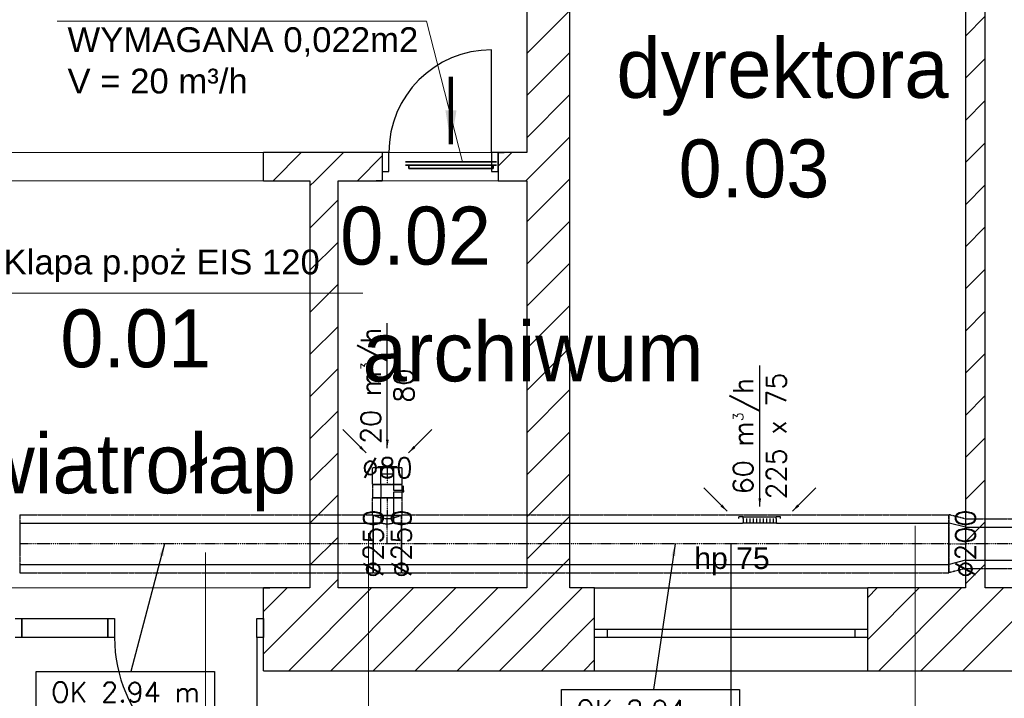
# Model space of a CAD drawing. Header units: millimetres. Extents: x -40063 to 512011, y 350190 to 687060.
# Tile 154 of 256: x 164229 to 170177, y 604731 to 608830. Entities that reach past the tile are written whole.
import ezdxf

# ---------------------------------------------------------------- set-up
doc = ezdxf.new("R2010")
doc.units = ezdxf.units.MM
doc.linetypes.add('DASHDOT', pattern=[1, 0.5, -0.25, 0, -0.25])
doc.linetypes.add('DASHED', pattern=[0.75, 0.5, -0.25])
doc.layers.get('0').update_dxf_attribs({"color": 8})
for name, color, linetype, lineweight in [('_IS_WM_OPIS', 7, 'Continuous', 9), ('FLUID-BILANSE', 150, 'Continuous', 18), ('FLUID-KK', 3, 'Continuous', 35)]:
    doc.layers.add(name, color=color, linetype=linetype, lineweight=lineweight)
for name, color, linetype in [('Elementy Modelu - Strefy', 8, 'Continuous'), ('FLUID-KK-50-ARRGR', 7, 'Continuous'), ('FLUID-W1', 7, 'Continuous'), ('FLUID-W1-120-ARRGR', 7, 'Continuous'), ('FLUID-W1-120-DIM', 7, 'Continuous'), ('FLUID-W1-120-INF', 7, 'Continuous'), ('FLUID-W1-INS', 7, 'Continuous'), ('FLUID-W1-SYM', 7, 'Continuous'), ('J_opis pomieszczeń', 8, 'Continuous'), ('Konstrukcja - Ściany zew', 8, 'Continuous'), ('X_ref', 8, 'Continuous')]:
    doc.layers.add(name, color=color, linetype=linetype)
doc.styles.add('ARIAL', font='Arial', dxfattribs={"height": 1})
doc.styles.add('FDBES', font='simplex.shx')
doc.styles.add('GENERATED_STYLE_1', font='arial.ttf')
doc.styles.add('GENERATED_STYLE_2', font='txt')
doc.styles.get("Standard").update_dxf_attribs({"font": 'arial.ttf'})
doc.dimstyles.new('FDBES', dxfattribs={"dimscale": 50, "dimtxt": 4, "dimasz": 2.5, "dimexe": 0.8, "dimexo": 2, "dimgap": 1, "dimtad": 1, "dimdsep": 46, "dimtxsty": 'FDBES', "dimcen": 2.5, "dimclrd": 4, "dimclre": 5, "dimadec": 0, "dimazin": 0, "dimtfac": 1, "dimtmove": 0, "dimatfit": 3, "dimfxl": 1, "dimarcsym": 0})

# ---------------------------------------------------------------- blocks, each defined once
blk = doc.blocks.new('*U3010')
at = {"color": 0, "linetype": 'ByBlock', "lineweight": -2}
for p, q in [((270, 0, 20), (-270, 0, 20)), ((250, 0), (-250, 0)), ((250, 0, -20), (-250, 0, -20)), ((250, 0, -20), (250, 0)), ((270, 0), (250, 0)), ((-250, 0), (-270, 0)), ((-250, 0, -20), (-250, 0))]:
    blk.add_line(p, q, dxfattribs=at)
at = {"linetype": 'Continuous', "lineweight": -3}
for p, q in [((270, 0, 20), (-270, 0, 20)), ((-270, 0, 20), (270, 0, 20))]:
    blk.add_line(p, q, dxfattribs=at)
blk = doc.blocks.new('*U14912')
at = {"color": 1, "linetype": 'Continuous', "lineweight": -2}
for p, q in [((-1630.5, 0), (-1630.5, 100)), ((1630.5, 100), (1630.5, 0)), ((-1630.5, -100), (-1630.5, 0)), ((1630.5, 0), (1630.5, -100))]:
    blk.add_line(p, q, dxfattribs=at)
at = {"color": 0, "linetype": 'ByBlock', "lineweight": -2}
for p, q in [((1630.5, 100), (-1630.5, 100)), ((1630.5, -100), (-1630.5, -100))]:
    blk.add_line(p, q, dxfattribs=at)
at = {"layer": 'FLUID-W1-INS', "color": 1, "linetype": 'DASHED', "lineweight": -3}
for p, q in [((-1630.5, 100), (-1630.5, 150)), ((1630.5, 150), (-1630.5, 150)), ((1630.5, 150), (1630.5, 100)), ((-1630.5, -132.3), (-1630.5, -100)), ((1630.5, -100), (1630.5, -150)), ((1630.5, -150), (-1612.8, -150))]:
    blk.add_line(p, q, dxfattribs=at)
at = {"layer": 'FLUID-W1-SYM', "color": 1, "linetype": 'DASHDOT', "lineweight": -3}
for q in [(1630.5, 0), (-1612.8, 0)]:
    blk.add_line((-1630.5, 0), q, dxfattribs=at)
blk = doc.blocks.new('*U14710')
at = {"color": 1, "linetype": 'Continuous', "lineweight": -2}
for p, q in [((-49.5, 0, -125), (-49.5, 0, -124.8)), ((-49.5, 0, 124.8), (-49.5, 0, 125)), ((49.5, 0, -99.8), (49.5, 0, -100)), ((49.5, 0, 100), (49.5, 0, 99.8)), ((49.5, 0, 100), (49.5, 0, 100))]:
    blk.add_line(p, q, dxfattribs=at)
at = {"color": 0, "linetype": 'ByBlock', "lineweight": -2}
for p, q in [((49.5, 0, 100), (-49.5, 0, 125)), ((49.5, 0, -100), (-49.5, 0, -125))]:
    blk.add_line(p, q, dxfattribs=at)
at = {"layer": 'FLUID-W1-INS', "color": 1, "linetype": 'DASHED', "lineweight": -3}
for p, q in [((-49.5, 0, 174.7), (-49.5, 0, 174.9)), ((-49.5, 0, -175), (-49.5, 0, -174.7)), ((-49.5, 0, -174.7), (-49.5, 0, -125)), ((-49.5, 0, -124.8), (-49.5, 0, 124.8)), ((-49.5, 0, 125), (-49.5, 0, 174.7)), ((49.5, 0, 150), (-49.5, 0, 175)), ((49.5, 0, -150), (-49.5, 0, -175)), ((49.5, 0, 149.8), (49.5, 0, 100)), ((49.5, 0, 99.8), (49.5, 0, -99.8)), ((49.5, 0, -100), (49.5, 0, -149.8)), ((49.5, 0, -149.8), (49.5, 0, -150)), ((49.5, 0, 150), (49.5, 0, 149.8))]:
    blk.add_line(p, q, dxfattribs=at)
at = {"layer": 'FLUID-W1-SYM', "color": 1, "linetype": 'DASHDOT', "lineweight": -3}
blk.add_line((-49.5, 0), (49.5, 0), dxfattribs=at)
blk = doc.blocks.new('*U14709')
at = {"color": 1, "linetype": 'Continuous', "lineweight": -2}
for p, q in [((-1654, 0), (-1654, 125)), ((1654, 125), (1654, 0)), ((-1654, -125), (-1654, 0)), ((1654, 0), (1654, -125))]:
    blk.add_line(p, q, dxfattribs=at)
at = {"color": 0, "linetype": 'ByBlock', "lineweight": -2}
for p, q in [((-615.9, 125), (-1654, 125)), ((1654, 125), (-405.9, 125)), ((1654, -125), (-1654, -125))]:
    blk.add_line(p, q, dxfattribs=at)
at = {"layer": 'FLUID-W1-INS', "color": 1, "linetype": 'DASHED', "lineweight": -3}
for p, q in [((-1654, 125), (-1654, 175)), ((1649.2, 175), (-1654, 175)), ((1654, 175), (1654, 125)), ((-1654, -175), (-1654, -125)), ((1654, -175), (-1654, -175)), ((1654, -125), (1654, -175))]:
    blk.add_line(p, q, dxfattribs=at)
at = {"layer": 'FLUID-W1-SYM', "color": 1, "linetype": 'DASHDOT', "lineweight": -3}
for p in [(-1654, 0), (1649.2, 0)]:
    blk.add_line(p, (1654, 0), dxfattribs=at)
blk = doc.blocks.new('*U14466')
at = {"color": 0, "linetype": 'ByBlock', "lineweight": -2}
for p, q in [((-105, 4.2), (-105, 0)), ((-105, 0), (105, 0)), ((-100, -28), (-100, 0)), ((-80, -28), (-80, 0)), ((-60, -28), (-60, 0)), ((-40, -28), (-40, 0)), ((-20, -28), (-20, 0)), ((0, -28), (0, 0)), ((20, -28), (20, 0)), ((40, -28), (40, 0)), ((60, -28), (60, 0)), ((80, -28), (80, 0)), ((100, -28), (100, 0)), ((-126, -28), (-126, -36.5)), ((-126, -36.5), (-100, -36.5)), ((-100, -28), (-100, -34.5)), ((-100, -34.5), (-100, -36.5)), ((-100, -34.5), (100, -34.5)), ((100, -28), (100, -34.5)), ((100, -34.5), (100, -36.5)), ((100, -36.5), (126, -36.5)), ((126, -28), (126, -36.5))]:
    blk.add_line(p, q, dxfattribs=at)
blk = doc.blocks.new('*U14597')
at = {"color": 0, "linetype": 'ByBlock', "lineweight": -2}
for p, q in [((-85, 125), (-40, 125)), ((-40, 125), (-40, 170)), ((40, 170), (40, 125)), ((40, 125), (85, 125)), ((85, -125), (-85, -125))]:
    blk.add_line(p, q, dxfattribs=at)
at = {"color": 1, "linetype": 'Continuous', "lineweight": -3}
blk.add_open_spline([(-40, 125), (-40, 125), (-39.9, 125), (-39.7, 124.9), (-39.5, 124.8), (-39, 124.7), (-38.7, 124.6), (-37.9, 124.3), (-37.4, 124.2), (-36.4, 123.9), (-35.8, 123.7), (-34.6, 123.4), (-33.9, 123.2), (-32.4, 122.8), (-31.7, 122.6), (-30, 122.2), (-29.2, 122), (-27.4, 121.6), (-26.5, 121.3), (-24.5, 120.9), (-23.4, 120.7), (-21.3, 120.3), (-20.1, 120.1), (-17.8, 119.8), (-16.6, 119.6), (-14.1, 119.3), (-12.9, 119.1), (-10.3, 118.9), (-9, 118.8), (-6.4, 118.6), (-5.1, 118.5), (-2.6, 118.4), (-1.3, 118.4), (1.3, 118.4), (2.6, 118.4), (5.1, 118.5), (6.4, 118.6), (9, 118.8), (10.3, 118.9), (12.9, 119.1), (14.1, 119.3), (16.6, 119.6), (17.8, 119.8), (20.1, 120.1), (21.3, 120.3), (23.4, 120.7), (24.5, 120.9), (26.5, 121.3), (27.4, 121.6), (29.2, 122), (30, 122.2), (31.7, 122.6), (32.4, 122.8), (33.9, 123.2), (34.6, 123.4), (35.8, 123.7), (36.4, 123.9), (37.4, 124.2), (37.9, 124.3), (38.7, 124.6), (39, 124.7), (39.5, 124.8), (39.7, 124.9), (39.9, 125), (40, 125), (40, 125)], degree=3, knots=[60.734187, 60.734187, 60.734187, 60.734187, 64.529333, 64.529333, 68.324478, 68.324478, 72.119624, 72.119624, 75.914769, 75.914769, 79.709914, 79.709914, 83.50506, 83.50506, 87.300205, 87.300205, 91.095351, 91.095351, 94.891979, 94.891979, 98.688607, 98.688607, 102.485235, 102.485235, 106.281863, 106.281863, 110.078491, 110.078491, 113.875119, 113.875119, 117.671746, 117.671746, 121.468374, 121.468374, 125.265002, 125.265002, 129.06163, 129.06163, 132.858258, 132.858258, 136.654886, 136.654886, 140.451514, 140.451514, 144.248142, 144.248142, 148.04477, 148.04477, 151.841398, 151.841398, 155.636543, 155.636543, 159.431689, 159.431689, 163.226834, 163.226834, 167.02198, 167.02198, 170.817125, 170.817125, 174.612271, 174.612271, 178.407416, 178.407416, 182.202562, 182.202562, 182.202562, 182.202562], dxfattribs=at)
at = {"layer": 'FLUID-W1-INS', "color": 1, "linetype": 'DASHED', "lineweight": -3}
for p, q in [((-85, -175), (-85, 175)), ((-79.8, 170), (79.8, 170)), ((85, 175), (85, -175)), ((-85, 0), (-85.2, 0)), ((85, -175), (-85, -175))]:
    blk.add_line(p, q, dxfattribs=at)
blk.add_open_spline([(-79.8, 170), (-79.6, 169.9), (-79.4, 169.8), (-78.1, 169.2), (-77, 168.7), (-74.6, 167.6), (-73.3, 167), (-70.6, 165.9), (-69.2, 165.3), (-66.3, 164.1), (-64.8, 163.5), (-61.6, 162.2), (-60, 161.6), (-56.6, 160.4), (-54.9, 159.8), (-51.5, 158.7), (-49.7, 158.1), (-46.3, 157.1), (-44.6, 156.6), (-41, 155.6), (-39.1, 155.1), (-35.3, 154.2), (-33.3, 153.7), (-29.3, 152.9), (-27.2, 152.5), (-23.1, 151.8), (-21, 151.5), (-16.8, 151), (-14.6, 150.8), (-10.4, 150.4), (-8.3, 150.3), (-4.1, 150.1), (-2, 150.1), (2, 150.1), (4.1, 150.1), (8.3, 150.3), (10.4, 150.4), (14.6, 150.8), (16.8, 151), (21, 151.5), (23.1, 151.8), (27.2, 152.5), (29.3, 152.9), (33.3, 153.7), (35.3, 154.2), (39.1, 155.1), (41, 155.6), (44.6, 156.6), (46.3, 157.1), (49.7, 158.1), (51.5, 158.7), (54.9, 159.8), (56.6, 160.4), (60, 161.6), (61.6, 162.2), (64.8, 163.5), (66.3, 164.1), (69.2, 165.3), (70.6, 165.9), (73.3, 167), (74.6, 167.6), (77, 168.7), (78.1, 169.2), (79.4, 169.8), (79.6, 169.9), (79.8, 170)], degree=3, knots=[4.85072, 4.85072, 4.85072, 4.85072, 6.42203, 6.42203, 12.84406, 12.84406, 19.266091, 19.266091, 25.688121, 25.688121, 32.110151, 32.110151, 38.532181, 38.532181, 44.954211, 44.954211, 51.376241, 51.376241, 57.471083, 57.471083, 63.565926, 63.565926, 69.660768, 69.660768, 75.75561, 75.75561, 81.850452, 81.850452, 87.945294, 87.945294, 94.040136, 94.040136, 100.134978, 100.134978, 106.22982, 106.22982, 112.324662, 112.324662, 118.419504, 118.419504, 124.514346, 124.514346, 130.609189, 130.609189, 136.704031, 136.704031, 142.798873, 142.798873, 148.893715, 148.893715, 155.315745, 155.315745, 161.737775, 161.737775, 168.159805, 168.159805, 174.581836, 174.581836, 181.003866, 181.003866, 187.425896, 187.425896, 193.847926, 193.847926, 195.419236, 195.419236, 195.419236, 195.419236], dxfattribs=at)
at = {"layer": 'FLUID-W1-SYM', "color": 1, "linetype": 'DASHDOT', "lineweight": -3}
for p, q in [((0, 0), (0, 170)), ((-85, 0), (85, 0)), ((84.8, 0), (85, 0))]:
    blk.add_line(p, q, dxfattribs=at)
blk = doc.blocks.new('*U15205')
at = {"color": 0, "linetype": 'ByBlock', "lineweight": -2}
for p, q in [((1068, 125), (-1068, 125)), ((1068, -125), (-1068, -125))]:
    blk.add_line(p, q, dxfattribs=at)
at = {"layer": 'FLUID-W1-INS', "color": 1, "linetype": 'DASHED', "lineweight": -3}
for p, q in [((-1068, 0), (-1068, 175)), ((1068, 175), (-1068, 175)), ((1068, 175), (1068, 0)), ((-1068, -175), (-1068, 0)), ((1068, 0), (1068, -175)), ((1068, -175), (-1068, -175))]:
    blk.add_line(p, q, dxfattribs=at)
at = {"layer": 'FLUID-W1-SYM', "color": 1, "linetype": 'DASHDOT', "lineweight": -3}
for q in [(1068, 0), (-1062.8, 0)]:
    blk.add_line((-1068, 0), q, dxfattribs=at)
blk = doc.blocks.new('*U14706')
at = {"color": 1, "linetype": 'Continuous', "lineweight": -2}
for p, q in [((-54, 40), (-54, 0)), ((-54, 0), (-54, -40)), ((54, 0), (54, 40)), ((54, -40), (54, 0))]:
    blk.add_line(p, q, dxfattribs=at)
at = {"color": 0, "linetype": 'ByBlock', "lineweight": -2}
for p, q in [((54, 40), (-54, 40)), ((54, -40), (-54, -40))]:
    blk.add_line(p, q, dxfattribs=at)
at = {"layer": 'FLUID-W1-INS', "color": 1, "linetype": 'DASHED', "lineweight": -3}
for p, q in [((-54, 90), (-54, 40)), ((49, 90), (-54, 90)), ((54, 40), (54, 79.8)), ((-54, -40), (-54, -90)), ((54, -79.8), (54, -40)), ((49, -90), (-54, -90))]:
    blk.add_line(p, q, dxfattribs=at)
at = {"layer": 'FLUID-W1-SYM', "color": 1, "linetype": 'DASHDOT', "lineweight": -3}
for p, q in [((-54, 0), (49, 0)), ((49, 0), (54, 0))]:
    blk.add_line(p, q, dxfattribs=at)
blk = doc.blocks.new('*U14490')
at = {"color": 0, "linetype": 'ByBlock', "lineweight": -2}
for p, q in [((40, 0, -40), (-40, 0, -40)), ((-40, 0, 40), (-4, 0, 40)), ((-8.5, 0, 98), (-2.8, 0, 98)), ((-4, 0, 99.6), (4, 0, 99.6)), ((-4, 0, 40), (-4, 0, 99.6)), ((4, 0, 90), (-4, 0, 90)), ((-2.8, 0, 98), (31.1, 0, 98)), ((4, 0, 99.6), (4, 0, 40)), ((4, 0, 40), (40, 0, 40))]:
    blk.add_line(p, q, dxfattribs=at)
at = {"layer": 'FLUID-W1-INS', "color": 1, "linetype": 'DASHED', "lineweight": -3}
for p, q in [((40, 0, -90), (-40, 0, -90)), ((-40, 0, 90), (-20, 0, 90)), ((-40, 0, -90), (-40, 0, 90)), ((-20, 0, 90), (-4, 0, 90)), ((4, 0, 90), (20, 0, 90)), ((20, 0, 90), (40, 0, 90)), ((40, 0, 90), (40, 0, -90))]:
    blk.add_line(p, q, dxfattribs=at)
blk = doc.blocks.new('*U14424')
at = {"color": 1, "linetype": 'Continuous', "lineweight": -2}
for p, q in [((-50, 40), (-50, 0)), ((-50, 0), (-50, -40)), ((50, 0), (50, 40)), ((50, -40), (50, 0))]:
    blk.add_line(p, q, dxfattribs=at)
at = {"color": 0, "linetype": 'ByBlock', "lineweight": -2}
for p, q in [((50, 40), (-50, 40)), ((50, -40), (-50, -40))]:
    blk.add_line(p, q, dxfattribs=at)
at = {"layer": 'FLUID-W1-INS', "color": 1, "linetype": 'DASHED', "lineweight": -3}
for p, q in [((-50, 90), (-50, 40)), ((50, 90), (-50, 90)), ((50, 40), (50, 90)), ((-50, -40), (-50, -90)), ((50, -90), (50, -40)), ((50, -90), (-50, -90))]:
    blk.add_line(p, q, dxfattribs=at)
at = {"layer": 'FLUID-W1-SYM', "color": 1, "linetype": 'DASHDOT', "lineweight": -3}
blk.add_line((-50, 0), (50, 0), dxfattribs=at)
blk = doc.blocks.new('*U14607')
at = {"color": 0, "linetype": 'ByBlock', "lineweight": -2}
for p, q in [((57.5, 0, 7), (-57.5, 0, 7)), ((-57.5, 0, 7), (-57.5, 0, 0)), ((-40, 0, -35), (40, 0, -35)), ((-40, 0, 0), (-40, 0, -35)), ((40, 0, -35), (40, 0, 0)), ((57.5, 0, 0), (57.5, 0, 7))]:
    blk.add_line(p, q, dxfattribs=at)
at = {"color": 0, "linetype": 'ByBlock', "lineweight": -2, "extrusion": (-1.2324e-64, -1, 1.64346e-32)}
blk.add_ellipse((0, 0, 7), major_axis=(-35, 0), ratio=0.085714, start_param=3.141593, end_param=4.712389, dxfattribs=at)
at = {"color": 0, "linetype": 'ByBlock', "lineweight": -2}
blk.add_open_spline([(-35, 0, 7), (-35, 0, 7), (-35, 0, 7.1), (-34.9, 0, 7.3), (-34.7, 0, 7.4), (-34.5, 0, 7.5), (-34.2, 0, 7.7), (-33.8, 0, 7.8), (-33.4, 0, 7.9), (-32.9, 0, 8), (-32.3, 0, 8.2), (-31.7, 0, 8.3), (-31, 0, 8.4), (-30.3, 0, 8.5), (-29.5, 0, 8.6), (-28.7, 0, 8.7), (-27.8, 0, 8.8), (-26.8, 0, 8.9), (-25.8, 0, 9), (-24.7, 0, 9.1), (-23.6, 0, 9.2), (-22.5, 0, 9.3), (-21.3, 0, 9.4), (-20.1, 0, 9.5), (-18.8, 0, 9.5), (-17.5, 0, 9.6), (-16.2, 0, 9.7), (-14.8, 0, 9.7), (-13.4, 0, 9.8), (-12, 0, 9.8), (-10.5, 0, 9.9), (-9.1, 0, 9.9), (-7.6, 0, 9.9), (-6.1, 0, 10), (-4.6, 0, 10), (-3, 0, 10), (-1.5, 0, 10), (-0.5, 0, 10), (0, 0, 10)], degree=3, knots=[0, 0, 0, 0, 0.135006, 0.29976, 0.510546, 0.776796, 1.100959, 1.485647, 1.931272, 2.437425, 3.003955, 3.630805, 4.316191, 5.059401, 5.8598, 6.714843, 7.623929, 8.585363, 9.597018, 10.65741, 11.76409, 12.915325, 14.109065, 15.342925, 16.614511, 17.921963, 19.262288, 20.63317, 22.031626, 23.455737, 24.902148, 26.368926, 27.852653, 29.350427, 30.859831, 32.377968, 33.901431, 35.428288, 35.428288, 35.428288, 35.428288], dxfattribs=at)
blk = doc.blocks.new('fdgdfg')
at = {"layer": 'Elementy Modelu - Strefy', "linetype": 'Continuous', "lineweight": 0}
for p, q in [((-176390.3, 451639.9), (-176390.3, 454079.9)), ((-176130.3, 449009.9), (-176130.3, 453819.9)), ((-173740.3, 453819.9), (-173740.3, 449009.9)), ((-173620.3, 449009.9), (-173620.3, 453819.9)), ((-180860.3, 451639.9), (-176390.3, 451639.9)), ((-179710.3, 451469.9), (-177700.3, 451469.9)), ((-177700.3, 451469.9), (-177700.3, 449009.9)), ((-177530.3, 449009.9), (-177530.3, 451469.9)), ((-177530.3, 451469.9), (-176390.3, 451469.9)), ((-176390.3, 451469.9), (-176390.3, 449009.9)), ((-177700.3, 449009.9), (-179710.3, 449009.9)), ((-176390.3, 449009.9), (-177530.3, 449009.9)), ((-173740.3, 449009.9), (-176130.3, 449009.9)), ((-170890.3, 449009.9), (-173620.3, 449009.9))]:
    blk.add_line(p, q, dxfattribs=at)
at = {"layer": 'Konstrukcja - Ściany zew', "linetype": 'Continuous'}
for p, q in [((-173740.3, 453819.9), (-173740.3, 449009.9)), ((-173620.3, 449009.9), (-173620.3, 453819.9)), ((-176390.3, 453047.1), (-176390.3, 451639.9)), ((-176130.3, 449009.9), (-176130.3, 453047.1)), ((-176390.3, 452238.7), (-176130.3, 452498.7)), ((-173740.3, 452343.1), (-173620.3, 452463.1)), ((-176603.2, 451639.9), (-176603.2, 452259.9)), ((-176390.3, 451984.1), (-176130.3, 452244.1)), ((-173740.3, 452088.6), (-173620.3, 452208.6)), ((-176390.3, 451729.6), (-176130.3, 451989.6)), ((-173740.3, 451834), (-173620.3, 451954)), ((-176390.3, 451475), (-176130.3, 451735)), ((-173740.3, 451579.4), (-173620.3, 451699.4)), ((-177263.2, 451639.9), (-177980.3, 451639.9)), ((-177980.3, 451469.9), (-177980.3, 451639.9)), ((-177922.8, 451469.9), (-177752.8, 451639.9)), ((-177668.2, 451469.9), (-177498.2, 451639.9)), ((-177413.6, 451469.9), (-177263.2, 451620.3)), ((-177263.2, 451639.9), (-177300.2, 451639.9)), ((-177263.2, 451639.9), (-177300.2, 451639.9)), ((-177263.2, 451639.9), (-177263.2, 451524.9)), ((-177223.2, 451639.9), (-177263.2, 451639.9)), ((-177263.2, 451639.9), (-177263.2, 451524.9)), ((-177263.2, 451639.9), (-177263.2, 451524.9)), ((-177223.2, 451524.9), (-177223.2, 451639.9)), ((-176563.2, 451639.9), (-176603.2, 451639.9)), ((-176603.2, 451639.9), (-176603.2, 451524.9)), ((-176563.2, 451556.7), (-176480, 451639.9)), ((-176563.2, 451639.9), (-176526.2, 451639.9)), ((-176563.2, 451639.9), (-176563.2, 451524.9)), ((-176390.3, 451639.9), (-176563.2, 451639.9)), ((-176563.2, 451524.9), (-176563.2, 451639.9)), ((-176563.2, 451639.9), (-176563.2, 451524.9)), ((-176563.2, 451639.9), (-176526.2, 451639.9)), ((-177980.3, 451469.9), (-177700.3, 451469.9)), ((-177700.3, 451437.8), (-177668.2, 451469.9)), ((-177700.3, 451469.9), (-177700.3, 449009.9)), ((-177530.3, 449009.9), (-177530.3, 451469.9)), ((-177530.3, 451469.9), (-177263.2, 451469.9)), ((-177263.2, 451469.9), (-177300.2, 451469.9)), ((-177263.2, 451469.9), (-177300.2, 451469.9)), ((-177263.2, 451524.9), (-177263.2, 451469.9)), ((-177263.2, 451524.9), (-177223.2, 451524.9)), ((-177263.2, 451524.9), (-177263.2, 451469.9)), ((-176603.2, 451524.9), (-176563.2, 451524.9)), ((-176563.2, 451524.9), (-176563.2, 451469.9)), ((-176563.2, 451524.9), (-176563.2, 451469.9)), ((-176563.2, 451469.9), (-176526.2, 451469.9)), ((-176563.2, 451469.9), (-176390.3, 451469.9)), ((-176563.2, 451469.9), (-176526.2, 451469.9)), ((-176395.4, 451469.9), (-176390.3, 451475)), ((-176390.3, 451220.5), (-176130.3, 451480.5)), ((-176390.3, 451469.9), (-176390.3, 449009.9)), ((-173740.3, 451324.9), (-173620.3, 451444.9)), ((-177700.3, 451183.3), (-177530.3, 451353.3)), ((-176390.3, 450965.9), (-176130.3, 451225.9)), ((-173740.3, 451070.3), (-173620.3, 451190.3)), ((-177700.3, 450928.7), (-177530.3, 451098.7)), ((-176390.3, 450711.3), (-176130.3, 450971.3)), ((-173740.3, 450815.8), (-173620.3, 450935.8)), ((-177700.3, 450674.1), (-177530.3, 450844.1)), ((-176390.3, 450456.8), (-176130.3, 450716.8)), ((-173740.3, 450561.2), (-173620.3, 450681.2)), ((-177700.3, 450419.6), (-177530.3, 450589.6)), ((-176390.3, 450202.2), (-176130.3, 450462.2)), ((-173740.3, 450306.6), (-173620.3, 450426.6)), ((-177700.3, 450165), (-177530.3, 450335)), ((-176390.3, 449947.7), (-176130.3, 450207.7)), ((-173740.3, 450052.1), (-173620.3, 450172.1)), ((-177700.3, 449910.5), (-177530.3, 450080.5)), ((-176390.3, 449693.1), (-176130.3, 449953.1)), ((-173740.3, 449797.5), (-173620.3, 449917.5)), ((-177700.3, 449655.9), (-177530.3, 449825.9)), ((-176390.3, 449438.6), (-176130.3, 449698.6)), ((-173740.3, 449543), (-173620.3, 449663)), ((-177700.3, 449401.3), (-177530.3, 449571.3)), ((-176390.3, 449184), (-176130.3, 449444)), ((-173740.3, 449288.4), (-173620.3, 449408.4)), ((-177700.3, 449146.8), (-177530.3, 449316.8)), ((-175155.3, 447870), (-175155.3, 449278.1)), ((-176309.8, 449009.9), (-176130.3, 449189.4)), ((-173740.3, 449033.9), (-173620.3, 449153.9)), ((-177582.6, 449009.9), (-177530.3, 449062.2)), ((-177980.3, 448866.8), (-177837.2, 449009.9)), ((-177980.3, 448612.2), (-177582.6, 449009.9)), ((-177980.3, 449009.9), (-177943.3, 449009.9)), ((-177980.3, 448824.9), (-177980.3, 449009.9)), ((-177700.3, 449009.9), (-177980.3, 449009.9)), ((-177980.3, 448824.9), (-177980.3, 449009.9)), ((-177980.3, 449009.9), (-177943.3, 449009.9)), ((-177828, 448509.9), (-177328, 449009.9)), ((-177573.5, 448509.9), (-177073.5, 449009.9)), ((-176390.3, 449009.9), (-177530.3, 449009.9)), ((-177318.9, 448509.9), (-176818.9, 449009.9)), ((-177064.4, 448509.9), (-176564.4, 449009.9)), ((-176809.8, 448509.9), (-176309.8, 449009.9)), ((-176555.3, 448509.9), (-176055.3, 449009.9)), ((-175980.3, 449009.9), (-176130.3, 449009.9)), ((-175980.3, 448759.9), (-175980.3, 449009.9)), ((-175980.3, 449009.9), (-174330.3, 449009.9)), ((-174330.3, 448953), (-174273.3, 449009.9)), ((-174330.3, 448698.4), (-174018.8, 449009.9)), ((-174330.3, 448759.9), (-174330.3, 449009.9)), ((-173740.3, 449009.9), (-174330.3, 449009.9)), ((-174264.2, 448509.9), (-173764.2, 449009.9)), ((-174009.7, 448509.9), (-173509.7, 449009.9)), ((-173755.1, 448509.9), (-173255.1, 449009.9)), ((-173160.3, 449009.9), (-173620.3, 449009.9)), ((-179480.3, 448824.9), (-179440.3, 448824.9)), ((-179440.3, 448824.9), (-178920.3, 448824.9)), ((-179440.3, 448709.9), (-179440.3, 448824.9)), ((-179440.3, 448824.9), (-179440.3, 448709.9)), ((-178920.3, 448824.9), (-178920.3, 448709.9)), ((-178920.3, 448824.9), (-178880.3, 448824.9)), ((-178920.3, 448709.9), (-178920.3, 448824.9)), ((-178880.3, 448824.9), (-178880.3, 448709.9)), ((-178020.3, 448709.9), (-178020.3, 448824.9)), ((-178020.3, 448824.9), (-177980.3, 448824.9)), ((-177980.3, 448709.9), (-177980.3, 448824.9)), ((-177980.3, 448824.9), (-177980.3, 448709.9)), ((-177980.3, 448709.9), (-177980.3, 448824.9)), ((-176300.7, 448509.9), (-175980.3, 448830.3)), ((-175980.3, 448709.9), (-175980.3, 448759.9)), ((-175980.3, 448759.9), (-175905.3, 448759.9)), ((-175980.3, 448709.9), (-175980.3, 448759.9)), ((-175905.3, 448759.9), (-175905.3, 448709.9)), ((-175905.3, 448759.9), (-174405.3, 448759.9)), ((-174405.3, 448709.9), (-174405.3, 448759.9)), ((-174405.3, 448759.9), (-174330.3, 448759.9)), ((-174330.3, 448709.9), (-174330.3, 448759.9)), ((-174330.3, 448709.9), (-174330.3, 448759.9)), ((-179440.3, 448709.9), (-179480.3, 448709.9)), ((-178920.3, 448709.9), (-179440.3, 448709.9)), ((-178880.3, 448709.9), (-178920.3, 448709.9)), ((-177980.3, 448709.9), (-178020.3, 448709.9)), ((-178020.3, 448709.9), (-178020.3, 447849.9)), ((-177980.3, 448509.9), (-177980.3, 448709.9)), ((-177980.3, 448509.9), (-177980.3, 448709.9)), ((-177980.3, 448509.9), (-177980.3, 448709.9)), ((-175980.3, 448509.9), (-175980.3, 448709.9)), ((-175905.3, 448709.9), (-175980.3, 448709.9)), ((-174405.3, 448709.9), (-175905.3, 448709.9)), ((-174330.3, 448709.9), (-174405.3, 448709.9)), ((-174330.3, 448509.9), (-174330.3, 448709.9)), ((-176046.1, 448509.9), (-175980.3, 448575.8)), ((-177980.3, 448509.9), (-177943.3, 448509.9)), ((-177980.3, 448509.9), (-175980.3, 448509.9)), ((-177980.3, 448509.9), (-177943.3, 448509.9)), ((-175980.3, 448509.9), (-174330.3, 448509.9)), ((-174330.3, 448509.9), (-173160.3, 448509.9))]:
    blk.add_line(p, q, dxfattribs=at)
for centre, radius, start, end in [((-176603.2, 451639.9), 620, 90, 180), ((-178020.3, 448709.9), 860, 180, 270)]:
    blk.add_arc(centre, radius, start, end, dxfattribs=at)
at = {"layer": 'Elementy Modelu - Strefy', "lineweight": 13, "style": 'GENERATED_STYLE_2'}
for s, p in [('0.03', (-175473.2, 451369)), ('0.02', (-177517.3, 450963.1)), ('0.01', (-179207.7, 450342.6))]:
    blk.add_text(s, height=350, dxfattribs=at).set_placement(p)
at = {"layer": 'J_opis pomieszczeń', "linetype": 'Continuous', "style": 'GENERATED_STYLE_2'}
for s, p in [('dyrektora', (-175848.5, 451970.1)), ('archiwum', (-177382.2, 450257.6)), ('wiatrołap', (-179710.3, 449581.2))]:
    blk.add_text(s, height=359.99, dxfattribs=at).set_placement(p)
at = {"layer": 'Konstrukcja - Ściany zew', "insert": (-175377.5, 449085), "char_height": 130, "attachment_point": 7, "style": 'GENERATED_STYLE_1'}
blk.add_mtext('{hp 75}', dxfattribs=at)
blk = doc.blocks.new('*U3011')
at = {"insert": (-200, 0), "char_height": 50, "attachment_point": 5, "style": 'FDBES'}
blk.add_mtext('\\P ', dxfattribs=at)
blk.add_leader([(0, 0), (-400, 0)], dimstyle='FDBES', override={"dimscale": 80, "dimtxt": 2.5, "dimasz": 2.5, "dimgap": 0.625, "dimtad": 1, "dimtxsty": 'Standard', "dimclrd": 256, "dimlwd": 65534})
blk = doc.blocks.new('*U3806')
at = {"color": 7, "insert": (0, -425.7), "char_height": 120, "attachment_point": 5, "rotation": 270, "style": 'FDBES'}
blk.add_mtext('60 m{\\A2;\\H0.5x;3}/h\\P225 x 75', dxfattribs=at)
at = {"color": 7}
blk.add_leader([(0, 0), (0, -851.4)], dimstyle='FDBES', override={"dimscale": 20, "dimclrd": 7}, dxfattribs=at)
blk = doc.blocks.new('*U3807')
at = {"color": 7}
blk.add_leader([(0, 0), (141.4, -141.4)], dimstyle='FDBES', override={"dimscale": 20, "dimclrd": 7}, dxfattribs=at)
blk = doc.blocks.new('*U3808')
at = {"color": 7}
blk.add_leader([(0, 0), (-141.4, -141.4)], dimstyle='FDBES', override={"dimscale": 20, "dimclrd": 7}, dxfattribs=at)
blk = doc.blocks.new('*U3881')
at = {"color": 7, "insert": (0, -377.1), "char_height": 120, "attachment_point": 5, "rotation": 270, "style": 'FDBES'}
blk.add_mtext('20 m{\\A2;\\H0.5x;3}/h\\P80', dxfattribs=at)
at = {"color": 7}
blk.add_leader([(0, 0), (0, -754.3)], dimstyle='FDBES', override={"dimscale": 20, "dimclrd": 7}, dxfattribs=at)
blk = doc.blocks.new('*U3882')
at = {"color": 7}
blk.add_leader([(0, 0), (141.4, -141.4)], dimstyle='FDBES', override={"dimscale": 20, "dimclrd": 7}, dxfattribs=at)
blk = doc.blocks.new('*U3883')
at = {"color": 7}
blk.add_leader([(0, 0), (-141.4, -141.4)], dimstyle='FDBES', override={"dimscale": 20, "dimclrd": 7}, dxfattribs=at)
blk = doc.blocks.new('*U14369')
at = {"color": 7, "lineweight": -2}
blk.add_lwpolyline([(-687.5, -880.5), (389.1, -880.5), (389.1, -1128.5), (-687.5, -1128.5)], close=True, dxfattribs=at)
at = {"color": 7, "insert": (-149.2, -1004.5), "char_height": 120, "attachment_point": 5, "line_spacing_factor": 1.1, "style": 'FDBES'}
blk.add_mtext('OK 2.94 m', dxfattribs=at)
at = {"color": 7}
blk.add_leader([(0, 0), (-130.8, -880.5)], dimstyle='FDBES', override={"dimscale": 30, "dimclrd": 7, "dimclre": 7}, dxfattribs=at)
blk = doc.blocks.new('*U14370')
at = {"color": 7, "lineweight": -2}
blk.add_lwpolyline([(-774.6, -772.4), (302, -772.4), (302, -1020.4), (-774.6, -1020.4)], close=True, dxfattribs=at)
at = {"color": 7, "insert": (-236.3, -896.4), "char_height": 120, "attachment_point": 5, "line_spacing_factor": 1.1, "style": 'FDBES'}
blk.add_mtext('OK 2.94 m', dxfattribs=at)
at = {"color": 7}
blk.add_leader([(0, 0), (-203.6, -772.4)], dimstyle='FDBES', override={"dimscale": 30, "dimclrd": 7, "dimclre": 7}, dxfattribs=at)
blk = doc.blocks.new('*U14371')
at = {"color": 7, "lineweight": -2}
blk.add_lwpolyline([(496.3, 989.5), (1572.9, 989.5), (1572.9, 741.5), (496.3, 741.5)], close=True, dxfattribs=at)
at = {"color": 7, "insert": (1034.6, 865.5), "char_height": 120, "attachment_point": 5, "line_spacing_factor": 1.1, "style": 'FDBES'}
blk.add_mtext('OK 2.94 m', dxfattribs=at)
at = {"color": 7}
blk.add_leader([(0, 0), (886.4, 741.5)], dimstyle='FDBES', override={"dimscale": 30, "dimclrd": 7, "dimclre": 7}, dxfattribs=at)

msp = doc.modelspace()

# ---------------------------------------------------------------- linework, layer by layer
at = {"layer": '_IS_WM_OPIS', "color": 6}
msp.add_lwpolyline([(164456.25264, 608821.02458), (166687.2015, 608821.02458)], dxfattribs=at)
at = {"layer": '_IS_WM_OPIS', "color": 7}
msp.add_lwpolyline([(166687.2015, 608821.02458), (166904.1733, 607971.6492)], dxfattribs=at)
at = {"layer": '_IS_WM_OPIS', "color": 1}
msp.add_lwpolyline([(164070.36799, 607178.0883), (166301.31685, 607178.0883)], dxfattribs=at)
at = {"layer": 'FLUID-BILANSE'}
for p, q in [((169638.22545, 605772.74274), (169638.22545, 601773.37483)), ((166336.42032, 605728.565), (166336.42032, 603329.19709)), ((165351.91034, 605612.28275), (165351.91034, 601762.91484))]:
    msp.add_line(p, q, dxfattribs=at)

# ---------------------------------------------------------------- block references
at = {"layer": 'FLUID-KK', "linetype": 'Continuous', "extrusion": (4.65366e-15, 1, 6.12323e-17), "xscale": 1.016, "yscale": 1.016, "zscale": 1.016, "rotation": 360}
msp.add_blockref('*U3010', (-166834.5013, 0, 607951.3292), dxfattribs=at)
at = {"layer": 'FLUID-KK-50-ARRGR', "xscale": 1.016, "yscale": 1.016, "zscale": 1.016, "rotation": 269.9999999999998}
msp.add_blockref('*U3011', (166834.5013, 608078.3292), dxfattribs=at)
at = {"layer": 'FLUID-W1', "color": 1, "linetype": 'Continuous', "extrusion": (1.83697e-16, 1, 6.12323e-17), "rotation": 180}
msp.add_blockref('*U14607', (-166450, 2935, 606122.51504), dxfattribs=at)
at = {"layer": 'FLUID-W1', "color": 1, "linetype": 'Continuous'}
for name, p, rotation in [('*U14424', (166450, 606072.51504, 2935), 270), ('*U14706', (166450, 605888.51504, 2935), 270), ('*U14466', (168700.08521, 605789.51504, 2935), 180)]:
    msp.add_blockref(name, p, dxfattribs=dict(at, rotation=rotation))
at = {"layer": 'FLUID-W1', "color": 1, "linetype": 'Continuous', "extrusion": (1, -2.83277e-16, 6.12323e-17)}
msp.add_blockref('*U14490', (605982.51504, 2935, 166450), dxfattribs=at)
at = {"layer": 'FLUID-W1', "color": 1, "linetype": 'Continuous', "extrusion": (1.22465e-16, 0, -1)}
msp.add_blockref('*U15205', (-165297.18089, 605664.51504, -2935), dxfattribs=at)
at = {"layer": 'FLUID-W1', "color": 1, "linetype": 'Continuous', "extrusion": (-1.22465e-16, 0, -1)}
for name, p in [('*U14597', (-166450, 605664.51504, -2935)), ('*U14709', (-168189.17753, 605664.51504, -2935)), ('*U14912', (-171572.60505, 605664.51504, -2960))]:
    msp.add_blockref(name, p, dxfattribs=at)
at = {"layer": 'FLUID-W1', "color": 1, "linetype": 'Continuous', "extrusion": (0, 1, -1.83697e-16), "rotation": 180}
msp.add_blockref('*U14710', (-169892.85505, 2935, 605664.51504), dxfattribs=at)
at = {"layer": 'FLUID-W1-120-ARRGR', "rotation": 180}
for name, p in [('*U3881', (166450, 606242.51504, 2935)), ('*U3806', (168700.08521, 605889.51504, 2960)), ('*U3882', (166321.78932, 606213.22572, 2935)), ('*U3883', (166578.21068, 606213.22572, 2935)), ('*U3807', (168503.37453, 605860.22572, 2960)), ('*U3808', (168896.79589, 605860.22572, 2960))]:
    msp.add_blockref(name, p, dxfattribs=at)
at = {"layer": 'FLUID-W1-120-INF', "linetype": 'ByBlock'}
for name, p in [('*U14371', (163005.36852, 608574.51504, 2935)), ('*U14370', (165104.18089, 605664.51504, 2935)), ('*U14369', (168189.17753, 605664.51504, 2935))]:
    msp.add_blockref(name, p, dxfattribs=at)
at = {"layer": 'X_ref'}
msp.add_blockref('fdgdfg', (343682.59614, 156387.58931), dxfattribs=at)

# ---------------------------------------------------------------- texts
at = {"layer": '_IS_WM_OPIS', "color": 7, "insert": (164517.87901, 609284.36328), "char_height": 150, "width": 2605.2948608, "attachment_point": 1, "rotation": 0.000000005, "style": 'ARIAL'}
msp.add_mtext('PODCIECIE W DRZWIACH \\PPOW. CZYNNA WYMAGANA 0,022m2\\PV = 20 m³/h', dxfattribs=at)
at = {"layer": '_IS_WM_OPIS', "color": 1, "insert": (164131.99436, 607441.42738), "char_height": 150, "width": 2605.2948608, "attachment_point": 1, "rotation": 0.000000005, "style": 'ARIAL'}
msp.add_mtext('Klapa p.poż EIS 120', dxfattribs=at)
at = {"layer": 'FLUID-W1-120-DIM', "color": 7, "insert": (166450, 606122.51504, 2935), "char_height": 120, "attachment_point": 5, "style": 'FDBES'}
msp.add_mtext('∅80\\P', dxfattribs=at)
at = {"layer": 'FLUID-W1-120-DIM', "color": 7, "char_height": 120, "attachment_point": 5, "rotation": 90, "style": 'FDBES'}
for s, insert in [('∅250\\P', (166365.18089, 605664.51504, 2935)), ('∅250\\P', (166535, 605664.51504, 2935)), ('∅200\\P', (169942.35505, 605664.51504, 2960))]:
    msp.add_mtext(s, dxfattribs=dict(at, insert=insert))

doc.saveas('drawing.dxf')
